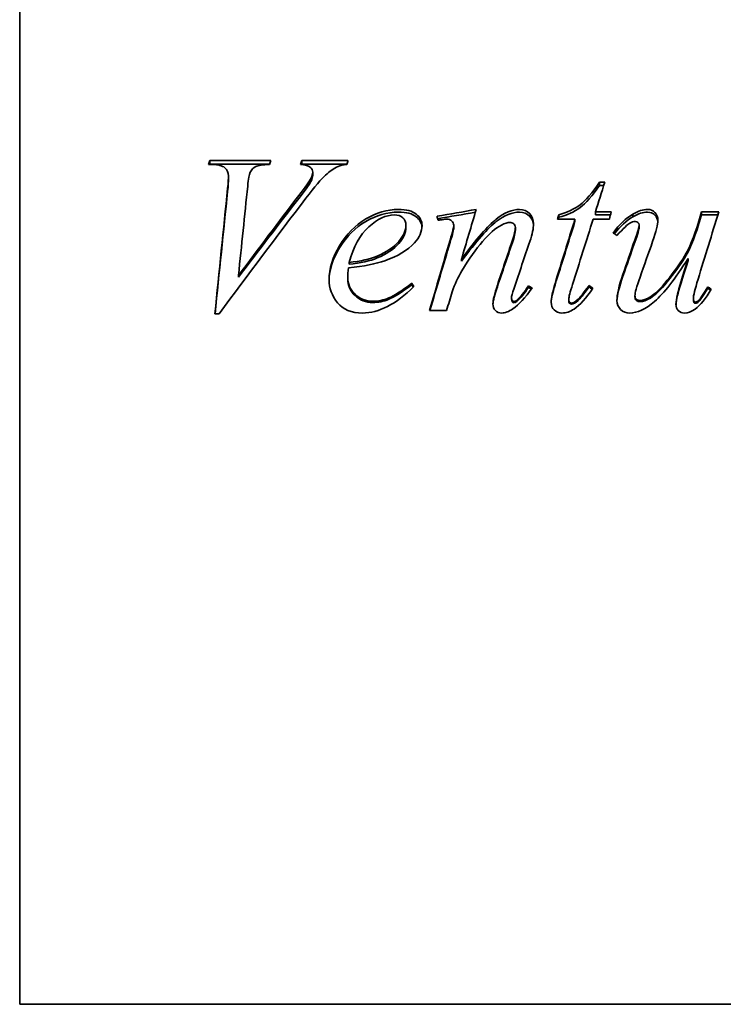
# Model space of a CAD drawing. Header units: millimetres. Extents: x 255 to 585, y 110 to 484.
# Tile 2 of 6: x 255 to 323, y 257 to 353. Entities that reach past the tile are written whole.
import ezdxf

# ---------------------------------------------------------------- set-up
doc = ezdxf.new("R2010")
doc.units = ezdxf.units.MM
doc.header["$LTSCALE"] = 2
doc.layers.add('Krawędzie widoczne(ISO)', color=7, linetype='Continuous', lineweight=35, true_color=0x262659)

msp = doc.modelspace()

# ---------------------------------------------------------------- linework, layer by layer
at = {"layer": 'Krawędzie widoczne(ISO)'}
for p, q in [((254.9, 379.379), (254.9, 256.979)), ((273.685, 338.722), (273.281, 338.722)), ((273.391, 339.102), (279.322, 339.102)), ((273.391, 338.761), (273.391, 339.102)), ((273.391, 338.761), (279.212, 338.761)), ((282.337, 339.102), (286.835, 339.102)), ((282.337, 338.761), (282.337, 339.102)), ((282.337, 338.761), (286.735, 338.761)), ((275.217, 337.304), (275.217, 337.622)), ((283.244, 337.098), (283.244, 337.412)), ((283.403, 337.658), (283.403, 337.981)), ((311.32, 336.993), (311.81, 336.993)), ((311.32, 336.686), (311.32, 336.993)), ((311.32, 336.686), (311.714, 336.686)), ((307.337, 333.586), (307.337, 333.842)), ((310.915, 334.103), (312.447, 334.103)), ((310.915, 333.842), (310.915, 334.103)), ((310.915, 333.842), (312.378, 333.842)), ((314.555, 333.633), (314.555, 333.89)), ((321.234, 334.103), (322.913, 334.103)), ((321.234, 333.842), (321.234, 334.103)), ((321.234, 333.842), (322.832, 333.842)), ((292.472, 332.57), (292.472, 332.809)), ((297.129, 332.582), (297.129, 332.821)), ((303.121, 332.371), (303.121, 332.607)), ((308.918, 333.415), (307.227, 333.415)), ((308.918, 333.166), (308.918, 333.415)), ((312.263, 333.415), (310.695, 333.415)), ((315.156, 332.629), (315.156, 332.869)), ((320.977, 332.968), (320.977, 333.213)), ((286.945, 329.011), (286.945, 329.191)), ((297.876, 329.307), (297.876, 329.492)), ((319.935, 329.39), (319.935, 329.576)), ((276.185, 327.752), (276.185, 327.911)), ((286.81, 327.597), (286.81, 327.753)), ((293.036, 327.013), (293.036, 327.16)), ((304.396, 326.775), (304.396, 326.917)), ((310.29, 326.81), (310.29, 326.954)), ((321.835, 326.691), (321.835, 326.832)), ((314.751, 325.831), (314.751, 325.958)), ((302.741, 325.616), (302.741, 325.739)), ((303.268, 325.4), (303.268, 325.52)), ((308.317, 325.484), (308.317, 325.605)), ((309.237, 325.484), (309.237, 325.605)), ((320.437, 325.568), (320.437, 325.691)), ((274.298, 324.18), (273.893, 324.18)), ((296.43, 324.522), (294.776, 324.522)), ((339.1, 256.979), (254.9, 256.979))]:
    msp.add_line(p, q, dxfattribs=at)
for points in [[(273.281, 338.722), (273.317, 338.849), (273.354, 338.976), (273.391, 339.102)], [(273.38, 338.722), (273.383, 338.735), (273.387, 338.748), (273.391, 338.761)], [(279.322, 339.102), (279.281, 338.976), (279.241, 338.849), (279.2, 338.722)], [(282.202, 338.722), (282.247, 338.849), (282.292, 338.976), (282.337, 339.102)], [(282.32, 338.713), (282.326, 338.729), (282.331, 338.745), (282.337, 338.761)], [(286.724, 338.722), (286.365, 338.691), (286.079, 338.626), (285.866, 338.526)], [(286.835, 339.102), (286.798, 338.976), (286.761, 338.849), (286.724, 338.722)], [(275.131, 336.397), (275.188, 337.006), (275.217, 337.412), (275.217, 337.622)], [(277.3, 337.923), (277.227, 337.769), (277.153, 337.332), (277.08, 336.608)], [(282.043, 335.694), (282.68, 336.524), (283.08, 337.094), (283.244, 337.412)], [(283.244, 337.412), (283.35, 337.629), (283.403, 337.819), (283.403, 337.981)], [(283.244, 337.098), (283.35, 337.312), (283.403, 337.498), (283.403, 337.658)], [(275.131, 336.1), (275.188, 336.698), (275.217, 337.098), (275.217, 337.304)], [(277.08, 336.608), (276.781, 333.764), (276.483, 330.855), (276.185, 327.911)], [(282.043, 335.408), (282.68, 336.224), (283.08, 336.785), (283.244, 337.098)], [(311.81, 336.993), (311.512, 336.037), (311.214, 335.073), (310.915, 334.103)], [(273.893, 324.18), (274.306, 328.323), (274.719, 332.423), (275.131, 336.397)], [(273.903, 324.18), (274.313, 328.222), (274.722, 332.222), (275.131, 336.1)], [(276.185, 327.911), (278.138, 330.54), (280.09, 333.142), (282.043, 335.694)], [(282.741, 335.436), (279.927, 331.763), (277.112, 327.989), (274.298, 324.18)], [(276.185, 327.752), (278.138, 330.338), (280.09, 332.898), (282.043, 335.408)], [(295.499, 333.688), (296.769, 333.909), (298.04, 334.13), (299.31, 334.351)], [(295.597, 333.297), (295.564, 333.427), (295.531, 333.558), (295.499, 333.688)], [(295.56, 333.445), (296.782, 333.655), (298.005, 333.864), (299.227, 334.073)], [(299.31, 334.351), (298.832, 332.747), (298.354, 331.126), (297.876, 329.492)], [(307.227, 333.415), (307.263, 333.558), (307.3, 333.7), (307.337, 333.842)], [(307.292, 333.415), (307.307, 333.472), (307.322, 333.529), (307.337, 333.586)], [(312.447, 334.103), (312.386, 333.874), (312.325, 333.645), (312.263, 333.415)], [(312.643, 332.058), (313.248, 332.894), (313.885, 333.503), (314.555, 333.89)], [(312.755, 331.981), (313.326, 332.726), (313.926, 333.276), (314.555, 333.633)], [(314.555, 333.89), (315.07, 334.197), (315.544, 334.351), (315.977, 334.351)], [(314.555, 333.633), (315.07, 333.936), (315.544, 334.087), (315.977, 334.087)], [(322.913, 334.103), (322.239, 331.949), (321.565, 329.764), (320.891, 327.56)], [(320.977, 333.213), (321.062, 333.51), (321.148, 333.807), (321.234, 334.103)], [(320.977, 332.968), (321.062, 333.26), (321.148, 333.551), (321.234, 333.842)], [(294.04, 332.797), (294.04, 332.202), (293.791, 331.633), (293.293, 331.09)], [(296.001, 333.356), (295.866, 333.336), (295.732, 333.316), (295.597, 333.297)], [(296.455, 333.403), (296.373, 333.403), (296.222, 333.388), (296.001, 333.356)], [(296.773, 331.365), (297.01, 332.171), (297.129, 332.654), (297.129, 332.821)], [(296.773, 331.15), (297.01, 331.942), (297.129, 332.418), (297.129, 332.582)], [(302.582, 333.095), (302.362, 333.095), (302.092, 333.007), (301.773, 332.833)], [(302.839, 331.353), (303.027, 331.896), (303.121, 332.313), (303.121, 332.607)], [(304.886, 332.952), (304.886, 332.524), (304.768, 331.956), (304.531, 331.245)], [(306.982, 327.148), (307.627, 329.257), (308.272, 331.35), (308.918, 333.415)], [(306.982, 327.001), (307.627, 329.076), (308.272, 331.135), (308.918, 333.166)], [(310.695, 333.415), (310.025, 331.314), (309.355, 329.185), (308.685, 327.039)], [(314.739, 331.377), (315.017, 332.175), (315.156, 332.67), (315.156, 332.869)], [(314.739, 331.161), (315.017, 331.946), (315.156, 332.434), (315.156, 332.629)], [(316.982, 333.285), (316.982, 332.897), (316.81, 332.211), (316.467, 331.221)], [(302.839, 331.138), (303.027, 331.672), (303.121, 332.082), (303.121, 332.371)], [(312.987, 331.82), (312.872, 331.899), (312.758, 331.979), (312.643, 332.058)], [(293.293, 331.09), (292.639, 330.379), (291.679, 329.801), (290.413, 329.36)], [(294.776, 324.522), (295.442, 326.821), (296.107, 329.107), (296.773, 331.365)], [(294.806, 324.522), (295.462, 326.749), (296.118, 328.963), (296.773, 331.15)], [(301.369, 326.978), (301.859, 328.445), (302.349, 329.905), (302.839, 331.353)], [(301.369, 326.834), (301.859, 328.278), (302.349, 329.713), (302.839, 331.138)], [(304.531, 331.245), (304.02, 329.741), (303.509, 328.224), (302.999, 326.699)], [(313.587, 328.02), (313.971, 329.144), (314.355, 330.264), (314.739, 331.377)], [(313.587, 327.859), (313.971, 328.965), (314.355, 330.067), (314.739, 331.161)], [(316.467, 331.221), (316.062, 330.072), (315.658, 328.915), (315.254, 327.753)], [(286.945, 329.191), (288.064, 329.311), (288.975, 329.52), (289.678, 329.817)], [(290.413, 329.36), (289.571, 329.062), (288.391, 328.829), (286.871, 328.66)], [(286.945, 329.011), (288.064, 329.13), (288.975, 329.335), (289.678, 329.627)], [(318.893, 326.116), (319.016, 326.618), (319.363, 327.778), (319.935, 329.576)], [(318.893, 325.986), (319.016, 326.48), (319.363, 327.622), (319.935, 329.39)], [(286.871, 328.66), (286.83, 328.298), (286.81, 327.995), (286.81, 327.753)], [(297.913, 328.37), (297.537, 327.75), (297.223, 327.072), (296.969, 326.335)], [(312.999, 325.496), (312.999, 326.047), (313.195, 326.891), (313.587, 328.02)], [(313, 325.442), (313.015, 325.985), (313.21, 326.792), (313.587, 327.859)], [(293.256, 326.845), (291.508, 325.13), (289.841, 324.266), (288.256, 324.266)], [(293.036, 327.16), (293.109, 327.055), (293.183, 326.95), (293.256, 326.845)], [(293.036, 327.013), (293.089, 326.938), (293.143, 326.862), (293.197, 326.787)], [(300.94, 325.167), (300.94, 325.524), (301.083, 326.129), (301.369, 326.978)], [(300.941, 325.11), (300.955, 325.467), (301.098, 326.042), (301.369, 326.834)], [(303.268, 325.52), (303.612, 325.82), (303.987, 326.287), (304.396, 326.917)], [(304.396, 326.917), (304.51, 326.849), (304.625, 326.78), (304.739, 326.711)], [(306.602, 325.338), (306.602, 325.735), (306.728, 326.34), (306.982, 327.148)], [(306.603, 325.283), (306.615, 325.674), (306.741, 326.247), (306.982, 327.001)], [(308.685, 327.039), (308.44, 326.303), (308.317, 325.824), (308.317, 325.605)], [(309.237, 325.605), (309.392, 325.751), (309.743, 326.202), (310.29, 326.954)], [(310.29, 326.954), (310.413, 326.865), (310.536, 326.776), (310.658, 326.687)], [(315.254, 327.753), (314.919, 326.809), (314.751, 326.209), (314.751, 325.958)], [(320.891, 327.56), (320.589, 326.575), (320.437, 325.95), (320.437, 325.691)], [(321.835, 326.832), (321.945, 326.747), (322.055, 326.663), (322.165, 326.578)], [(296.969, 326.335), (296.79, 325.731), (296.61, 325.127), (296.43, 324.522)], [(302.999, 326.699), (302.827, 326.173), (302.741, 325.853), (302.741, 325.739)], [(304.739, 326.711), (304.085, 325.756), (303.469, 325.078), (302.888, 324.68)], [(303.268, 325.4), (303.612, 325.696), (303.987, 326.154), (304.396, 326.775)], [(304.396, 326.775), (304.487, 326.72), (304.579, 326.666), (304.671, 326.612)], [(310.658, 326.687), (310.021, 325.716), (309.412, 325.038), (308.832, 324.656)], [(309.237, 325.484), (309.392, 325.628), (309.743, 326.071), (310.29, 326.81)], [(310.29, 326.81), (310.392, 326.738), (310.494, 326.665), (310.596, 326.592)], [(318.746, 325.131), (318.746, 325.382), (318.795, 325.711), (318.893, 326.116)], [(318.747, 325.081), (318.755, 325.319), (318.804, 325.621), (318.893, 325.986)], [(322.165, 326.578), (321.659, 325.687), (321.136, 325.042), (320.597, 324.644)], [(321.835, 326.691), (321.927, 326.621), (322.018, 326.552), (322.11, 326.482)], [(302.987, 325.386), (303.06, 325.386), (303.154, 325.431), (303.268, 325.52)], [(302.987, 325.269), (303.06, 325.269), (303.154, 325.313), (303.268, 325.4)], [(308.587, 325.24), (308.75, 325.24), (308.967, 325.362), (309.237, 325.605)], [(308.587, 325.125), (308.75, 325.125), (308.967, 325.245), (309.237, 325.484)], [(302.888, 324.68), (302.48, 324.404), (302.116, 324.266), (301.798, 324.266)], [(308.832, 324.656), (308.448, 324.396), (308.056, 324.266), (307.656, 324.266)], [(320.597, 324.644), (320.246, 324.392), (319.902, 324.266), (319.567, 324.266)]]:
    msp.add_open_spline(points, degree=3, dxfattribs=at)
for points, knots in [([(275.217, 337.622), (275.217, 337.939), (275.094, 338.202), (274.849, 338.41), (274.604, 338.618), (274.216, 338.722), (273.685, 338.722)], [0, 0, 0, 0, 1, 1, 1, 2, 2, 2, 2]), ([(279.2, 338.722), (278.554, 338.714), (278.113, 338.651), (277.876, 338.531), (277.639, 338.412), (277.447, 338.21), (277.3, 337.923)], [0, 0, 0, 0, 1, 1, 1, 2, 2, 2, 2]), ([(283.403, 337.981), (283.403, 338.167), (283.319, 338.329), (283.152, 338.468), (282.984, 338.607), (282.668, 338.691), (282.202, 338.722)], [0, 0, 0, 0, 1, 1, 1, 2, 2, 2, 2]), ([(285.866, 338.526), (285.458, 338.341), (285.054, 338.065), (284.653, 337.697), (284.253, 337.329), (283.616, 336.58), (282.741, 335.436)], [0, 0, 0, 0, 1, 1, 1, 2, 2, 2, 2]), ([(307.337, 333.842), (308.154, 334.055), (308.844, 334.375), (309.408, 334.8), (309.972, 335.224), (310.609, 335.959), (311.32, 336.993)], [0, 0, 0, 0, 1, 1, 1, 2, 2, 2, 2]), ([(307.337, 333.586), (308.154, 333.796), (308.844, 334.11), (309.408, 334.528), (309.972, 334.946), (310.609, 335.668), (311.32, 336.686)], [0, 0, 0, 0, 1, 1, 1, 2, 2, 2, 2]), ([(284.996, 327.499), (284.996, 328.589), (285.335, 329.697), (286.013, 330.82), (286.692, 331.943), (287.543, 332.81), (288.569, 333.427), (289.594, 334.044), (290.65, 334.351), (291.737, 334.351)], [0, 0, 0, 0, 1, 1, 1, 2, 2, 2, 3, 3, 3, 3]), ([(284.997, 327.43), (285.014, 328.475), (285.353, 329.537), (286.013, 330.614), (286.692, 331.718), (287.543, 332.571), (288.569, 333.178), (289.594, 333.785), (290.65, 334.087), (291.737, 334.087)], [0.025776, 0.025776, 0.025776, 0.025776, 1, 1, 1, 2, 2, 2, 3, 3, 3, 3]), ([(291.32, 333.818), (290.544, 333.818), (289.723, 333.432), (288.857, 332.654), (287.991, 331.876), (287.353, 330.726), (286.945, 329.191)], [0, 0, 0, 0, 1, 1, 1, 2, 2, 2, 2]), ([(292.472, 332.809), (292.472, 333.111), (292.372, 333.354), (292.172, 333.54), (291.971, 333.726), (291.687, 333.818), (291.32, 333.818)], [0, 0, 0, 0, 1, 1, 1, 2, 2, 2, 2]), ([(291.737, 334.351), (292.521, 334.351), (293.101, 334.197), (293.477, 333.89), (293.853, 333.582), (294.04, 333.218), (294.04, 332.797)], [0, 0, 0, 0, 1, 1, 1, 2, 2, 2, 2]), ([(291.737, 334.087), (292.521, 334.087), (293.101, 333.936), (293.477, 333.633), (293.82, 333.356), (294.007, 333.033), (294.036, 332.664)], [0, 0, 0, 0, 1, 1, 1, 1.913818, 1.913818, 1.913818, 1.913818]), ([(297.876, 329.492), (299.347, 331.491), (300.474, 332.79), (301.259, 333.415), (302.043, 334.04), (302.799, 334.351), (303.526, 334.351)], [0, 0, 0, 0, 1, 1, 1, 2, 2, 2, 2]), ([(297.876, 329.307), (299.347, 331.274), (300.474, 332.551), (301.259, 333.166), (302.043, 333.781), (302.799, 334.087), (303.526, 334.087)], [0, 0, 0, 0, 1, 1, 1, 2, 2, 2, 2]), ([(303.526, 334.351), (303.918, 334.351), (304.243, 334.221), (304.5, 333.961), (304.757, 333.7), (304.886, 333.364), (304.886, 332.952)], [0, 0, 0, 0, 1, 1, 1, 2, 2, 2, 2]), ([(303.526, 334.087), (303.918, 334.087), (304.243, 333.959), (304.5, 333.703), (304.733, 333.47), (304.861, 333.177), (304.883, 332.823)], [0, 0, 0, 0, 1, 1, 1, 1.906327, 1.906327, 1.906327, 1.906327]), ([(315.977, 334.351), (316.271, 334.351), (316.512, 334.251), (316.7, 334.049), (316.888, 333.848), (316.982, 333.593), (316.982, 333.285)], [0, 0, 0, 0, 1, 1, 1, 2, 2, 2, 2]), ([(315.977, 334.087), (316.271, 334.087), (316.512, 333.988), (316.7, 333.79), (316.862, 333.619), (316.954, 333.409), (316.976, 333.159)], [0, 0, 0, 0, 1, 1, 1, 1.864181, 1.864181, 1.864181, 1.864181]), ([(289.678, 329.817), (290.609, 330.218), (291.308, 330.695), (291.773, 331.245), (292.239, 331.796), (292.472, 332.317), (292.472, 332.809)], [0, 0, 0, 0, 1, 1, 1, 2, 2, 2, 2]), ([(297.129, 332.821), (297.129, 332.972), (297.063, 333.106), (296.933, 333.225), (296.802, 333.344), (296.643, 333.403), (296.455, 333.403)], [0, 0, 0, 0, 1, 1, 1, 2, 2, 2, 2]), ([(301.773, 332.833), (301.185, 332.516), (300.572, 331.986), (299.935, 331.239), (299.298, 330.493), (298.624, 329.538), (297.913, 328.37)], [0, 0, 0, 0, 1, 1, 1, 2, 2, 2, 2]), ([(303.121, 332.607), (303.121, 332.75), (303.068, 332.867), (302.962, 332.958), (302.856, 333.049), (302.729, 333.095), (302.582, 333.095)], [0, 0, 0, 0, 1, 1, 1, 2, 2, 2, 2]), ([(314.8, 333.178), (314.612, 333.178), (314.426, 333.124), (314.243, 333.017), (314.059, 332.91), (313.64, 332.512), (312.987, 331.82)], [0, 0, 0, 0, 1, 1, 1, 2, 2, 2, 2]), ([(315.156, 332.869), (315.156, 332.948), (315.119, 333.019), (315.045, 333.083), (314.972, 333.146), (314.89, 333.178), (314.8, 333.178)], [0, 0, 0, 0, 1, 1, 1, 2, 2, 2, 2]), ([(315.278, 325.496), (315.531, 325.496), (315.862, 325.616), (316.271, 325.855), (316.679, 326.094), (317.223, 326.631), (317.901, 327.463), (318.579, 328.295), (319.138, 329.071), (319.58, 329.793), (320.021, 330.515), (320.487, 331.661), (320.977, 333.213)], [0, 0, 0, 0, 1, 1, 1, 2, 2, 2, 3, 3, 3, 4, 4, 4, 4]), ([(315.278, 325.376), (315.531, 325.376), (315.862, 325.494), (316.271, 325.729), (316.679, 325.965), (317.223, 326.493), (317.901, 327.311), (318.579, 328.129), (319.138, 328.893), (319.58, 329.603), (320.021, 330.313), (320.487, 331.441), (320.977, 332.968)], [0, 0, 0, 0, 1, 1, 1, 2, 2, 2, 3, 3, 3, 4, 4, 4, 4]), ([(289.678, 329.627), (290.609, 330.021), (291.308, 330.49), (291.773, 331.032), (292.239, 331.574), (292.472, 332.086), (292.472, 332.57)], [0, 0, 0, 0, 1, 1, 1, 2, 2, 2, 2]), ([(319.935, 329.576), (318.636, 327.562), (317.547, 326.163), (316.669, 325.405), (315.791, 324.646), (314.984, 324.266), (314.249, 324.266)], [0, 0, 0, 0, 1, 1, 1, 2, 2, 2, 2]), ([(288.256, 324.266), (287.178, 324.266), (286.365, 324.603), (285.817, 325.277), (285.27, 325.95), (284.996, 326.692), (284.996, 327.499)], [0, 0, 0, 0, 1, 1, 1, 2, 2, 2, 2]), ([(286.81, 327.753), (286.81, 327.108), (287.047, 326.556), (287.521, 326.098), (287.995, 325.64), (288.571, 325.411), (289.249, 325.411)], [0, 0, 0, 0, 1, 1, 1, 2, 2, 2, 2]), ([(286.81, 327.597), (286.81, 326.962), (287.047, 326.419), (287.521, 325.968), (287.995, 325.518), (288.571, 325.293), (289.249, 325.293)], [0, 0, 0, 0, 1, 1, 1, 2, 2, 2, 2]), ([(289.249, 325.411), (289.788, 325.411), (290.307, 325.518), (290.805, 325.733), (291.304, 325.948), (292.047, 326.424), (293.036, 327.16)], [0, 0, 0, 0, 1, 1, 1, 2, 2, 2, 2]), ([(289.249, 325.293), (289.788, 325.293), (290.307, 325.398), (290.805, 325.61), (291.304, 325.821), (292.047, 326.29), (293.036, 327.013)], [0, 0, 0, 0, 1, 1, 1, 2, 2, 2, 2]), ([(320.646, 325.338), (320.744, 325.338), (320.85, 325.39), (320.964, 325.496), (321.079, 325.601), (321.369, 326.048), (321.835, 326.832)], [0, 0, 0, 0, 1, 1, 1, 2, 2, 2, 2]), ([(314.751, 325.958), (314.751, 325.812), (314.798, 325.699), (314.892, 325.618), (314.986, 325.536), (315.115, 325.496), (315.278, 325.496)], [0, 0, 0, 0, 1, 1, 1, 2, 2, 2, 2]), ([(320.646, 325.221), (320.744, 325.221), (320.85, 325.273), (320.964, 325.376), (321.079, 325.48), (321.369, 325.919), (321.835, 326.691)], [0, 0, 0, 0, 1, 1, 1, 2, 2, 2, 2]), ([(301.798, 324.266), (301.536, 324.266), (301.328, 324.347), (301.173, 324.509), (301.018, 324.672), (300.94, 324.891), (300.94, 325.167)], [0, 0, 0, 0, 1, 1, 1, 2, 2, 2, 2]), ([(302.741, 325.739), (302.741, 325.642), (302.768, 325.559), (302.821, 325.49), (302.874, 325.421), (302.929, 325.386), (302.987, 325.386)], [0, 0, 0, 0, 1, 1, 1, 2, 2, 2, 2]), ([(302.741, 325.616), (302.741, 325.52), (302.768, 325.438), (302.821, 325.37), (302.874, 325.303), (302.929, 325.269), (302.987, 325.269)], [0, 0, 0, 0, 1, 1, 1, 2, 2, 2, 2]), ([(307.656, 324.266), (307.345, 324.266), (307.092, 324.365), (306.896, 324.564), (306.7, 324.763), (306.602, 325.021), (306.602, 325.338)], [0, 0, 0, 0, 1, 1, 1, 2, 2, 2, 2]), ([(308.317, 325.605), (308.317, 325.492), (308.344, 325.403), (308.397, 325.338), (308.45, 325.273), (308.513, 325.24), (308.587, 325.24)], [0, 0, 0, 0, 1, 1, 1, 2, 2, 2, 2]), ([(308.317, 325.484), (308.317, 325.372), (308.344, 325.285), (308.397, 325.221), (308.45, 325.157), (308.513, 325.125), (308.587, 325.125)], [0, 0, 0, 0, 1, 1, 1, 2, 2, 2, 2]), ([(314.249, 324.266), (313.897, 324.266), (313.601, 324.382), (313.36, 324.613), (313.119, 324.845), (312.999, 325.139), (312.999, 325.496)], [0, 0, 0, 0, 1, 1, 1, 2, 2, 2, 2]), ([(314.751, 325.831), (314.751, 325.687), (314.798, 325.576), (314.892, 325.496), (314.986, 325.416), (315.115, 325.376), (315.278, 325.376)], [0, 0, 0, 0, 1, 1, 1, 2, 2, 2, 2]), ([(319.567, 324.266), (319.322, 324.266), (319.124, 324.347), (318.973, 324.509), (318.822, 324.672), (318.746, 324.879), (318.746, 325.131)], [0, 0, 0, 0, 1, 1, 1, 2, 2, 2, 2]), ([(320.437, 325.691), (320.437, 325.569), (320.456, 325.48), (320.493, 325.423), (320.529, 325.366), (320.58, 325.338), (320.646, 325.338)], [0, 0, 0, 0, 1, 1, 1, 2, 2, 2, 2]), ([(320.437, 325.568), (320.437, 325.448), (320.456, 325.36), (320.493, 325.305), (320.529, 325.249), (320.58, 325.221), (320.646, 325.221)], [0, 0, 0, 0, 1, 1, 1, 2, 2, 2, 2])]:
    msp.add_open_spline(points, degree=3, knots=knots, dxfattribs=at)

doc.saveas('drawing.dxf')
